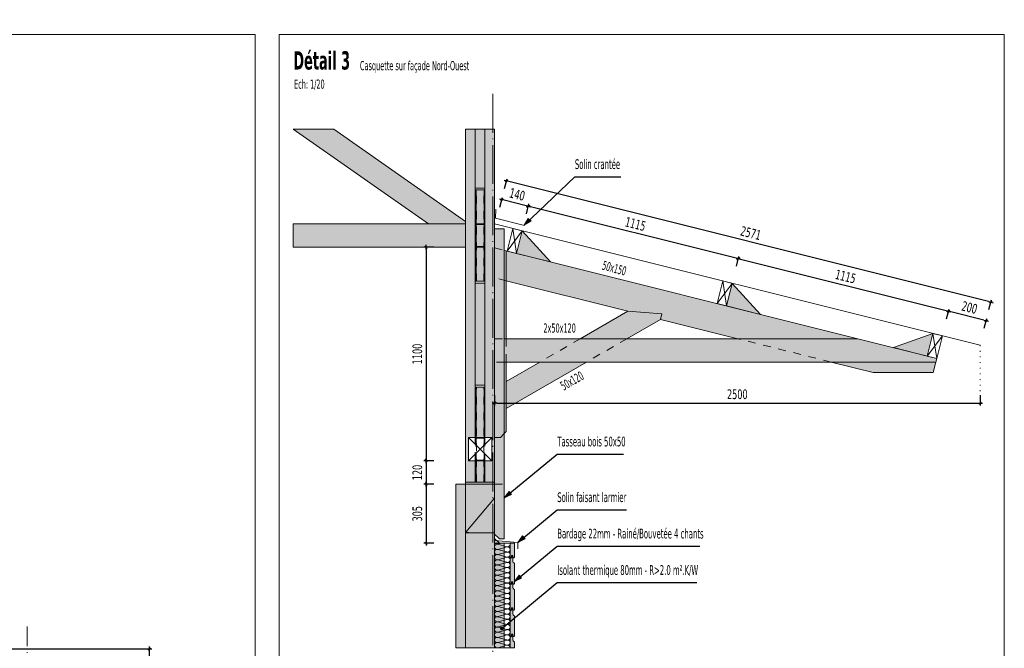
# Model space of a CAD drawing. Header units: millimetres. Extents: x 1567 to 2756, y -116 to 725.
# Tile 220 of 256: x 1962 to 2215, y 303 to 465. Entities that reach past the tile are written whole.
import ezdxf

# ---------------------------------------------------------------- set-up
doc = ezdxf.new("R2010")
doc.units = ezdxf.units.MM
for name, pattern in [('CADWORK_2', [1.45, 0.2, -1.25]), ('CADWORK_3', [4, 2, -2]), ('CADWORK_5', [13.2, 10, -1.5, 0.2, -1.5])]:
    doc.linetypes.add(name, pattern=pattern)
for name, color, linetype in [('Ech.1_10', 7, 'Continuous'), ('Ech.1_100', 7, 'Continuous'), ('Ech.1_20', 7, 'Continuous'), ('Ech.1_50', 7, 'Continuous')]:
    doc.layers.add(name, color=color, linetype=linetype)
doc.styles.add('tahoma-', font='txt', dxfattribs={"height": 1})
doc.styles.add('tahoma-b', font='txt', dxfattribs={"height": 1})
doc.styles.add('tahoma-bz-r', font='txt', dxfattribs={"width": 0.704918})
doc.styles.add('tahoma-z-r', font='txt', dxfattribs={"width": 0.704918})
doc.dimstyles.new('ISO-25', dxfattribs={"dimtxt": 2.5, "dimasz": 2.5, "dimexe": 1.25, "dimexo": 0.625, "dimtad": 1, "dimtxsty": 'Standard', "dimcen": 2.5, "dimadec": 0, "dimazin": 0, "dimtfac": 1, "dimtmove": 0, "dimatfit": 3, "dimfxl": 1, "dimarcsym": 0})

# ---------------------------------------------------------------- blocks, each defined once
blk = doc.blocks.new('cw-dimension-symbol2')
at = {"color": 0, "linetype": 'Continuous', "lineweight": -2}
for p, q in [((-1, 0), (1, 0)), ((-0.5, -0.5), (0.5, 0.5))]:
    blk.add_line(p, q, dxfattribs=at)
blk = doc.blocks.new('*D105')
at = {"layer": 'Defpoints', "color": 0}
for p in [(1995.08, 302.6), (1870.58, 300.6), (1995.08, 300.6)]:
    blk.add_point(p, dxfattribs=at)
at = {"layer": 'Ech.1_50', "color": 0, "linetype": 'Continuous', "lineweight": -2}
for p, q in [((1870.58, 300.6), (1870.58, 303.2)), ((1871.18, 302.6), (1994.48, 302.6)), ((1995.08, 300.6), (1995.08, 303.2))]:
    blk.add_line(p, q, dxfattribs=at)
at = {"layer": 'Ech.1_50', "color": 0, "lineweight": -2, "xscale": 0.6000000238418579, "yscale": 0.6000000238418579, "zscale": 0.6000000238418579, "rotation": 180}
blk.add_blockref('cw-dimension-symbol2', (1870.58, 302.6), dxfattribs=at)
at = {"layer": 'Ech.1_50', "color": 0, "lineweight": -2, "xscale": 0.6000000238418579, "yscale": 0.6000000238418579, "zscale": 0.6000000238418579}
blk.add_blockref('cw-dimension-symbol2', (1995.08, 302.6), dxfattribs=at)
at = {"layer": 'Ech.1_50', "color": 7, "linetype": 'Continuous', "lineweight": 5, "insert": (1932.83, 304.85), "char_height": 2.5, "attachment_point": 5, "style": 'tahoma-z-r'}
blk.add_mtext('6225', dxfattribs=at)
blk = doc.blocks.new('*D256')
at = {"layer": 'Defpoints', "color": 0}
for p in [(2068.33, 351.05), (2066.33, 345.01), (2068.33, 345.01)]:
    blk.add_point(p, dxfattribs=at)
at = {"layer": 'Ech.1_20', "color": 0, "linetype": 'Continuous', "lineweight": -2}
for p, q in [((2068.33, 351.05), (2065.73, 351.05)), ((2066.33, 350.45), (2066.33, 345.61)), ((2068.33, 345.01), (2065.73, 345.01))]:
    blk.add_line(p, q, dxfattribs=at)
at = {"layer": 'Ech.1_20', "color": 0, "lineweight": -2, "xscale": 0.6000000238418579, "yscale": 0.6000000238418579, "zscale": 0.6000000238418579}
for p, rotation in [((2066.33, 351.05), 90), ((2066.33, 345.01), 270)]:
    blk.add_blockref('cw-dimension-symbol2', p, dxfattribs=dict(at, rotation=rotation))
at = {"layer": 'Ech.1_20', "color": 7, "linetype": 'Continuous', "lineweight": 5, "insert": (2064.08, 348.03), "char_height": 2.5, "attachment_point": 5, "rotation": 90, "style": 'tahoma-z-r'}
blk.add_mtext('120', dxfattribs=at)
blk = doc.blocks.new('*D257')
at = {"layer": 'Defpoints', "color": 0}
for p in [(2068.33, 406.05), (2066.33, 351.05), (2068.33, 351.05)]:
    blk.add_point(p, dxfattribs=at)
at = {"layer": 'Ech.1_20', "color": 0, "linetype": 'Continuous', "lineweight": -2}
for p, q in [((2068.33, 406.05), (2065.73, 406.05)), ((2066.33, 405.45), (2066.33, 351.65)), ((2068.33, 351.05), (2065.73, 351.05))]:
    blk.add_line(p, q, dxfattribs=at)
at = {"layer": 'Ech.1_20', "color": 0, "lineweight": -2, "xscale": 0.6000000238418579, "yscale": 0.6000000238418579, "zscale": 0.6000000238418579}
for p, rotation in [((2066.33, 406.05), 90), ((2066.33, 351.05), 270)]:
    blk.add_blockref('cw-dimension-symbol2', p, dxfattribs=dict(at, rotation=rotation))
at = {"layer": 'Ech.1_20', "color": 7, "linetype": 'Continuous', "lineweight": 5, "insert": (2064.08, 378.55), "char_height": 2.5, "attachment_point": 5, "rotation": 90, "style": 'tahoma-z-r'}
blk.add_mtext('1100', dxfattribs=at)
blk = doc.blocks.new('*D258')
at = {"layer": 'Defpoints', "color": 0}
for p in [(2068.33, 345.01), (2066.33, 329.8), (2068.33, 329.8)]:
    blk.add_point(p, dxfattribs=at)
at = {"layer": 'Ech.1_20', "color": 0, "linetype": 'Continuous', "lineweight": -2}
for p, q in [((2068.33, 345.01), (2065.73, 345.01)), ((2066.33, 344.41), (2066.33, 330.4)), ((2068.33, 329.8), (2065.73, 329.8))]:
    blk.add_line(p, q, dxfattribs=at)
at = {"layer": 'Ech.1_20', "color": 0, "lineweight": -2, "xscale": 0.6000000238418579, "yscale": 0.6000000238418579, "zscale": 0.6000000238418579}
for p, rotation in [((2066.33, 345.01), 90), ((2066.33, 329.8), 270)]:
    blk.add_blockref('cw-dimension-symbol2', p, dxfattribs=dict(at, rotation=rotation))
at = {"layer": 'Ech.1_20', "color": 7, "linetype": 'Continuous', "lineweight": 5, "insert": (2064.08, 337.41), "char_height": 2.5, "attachment_point": 5, "rotation": 90, "style": 'tahoma-z-r'}
blk.add_mtext('305', dxfattribs=at)
blk = doc.blocks.new('*D259')
at = {"layer": 'Defpoints', "color": 0}
for p in [(2200.85, 389.55), (2200.37, 387.61), (2210.07, 385.19)]:
    blk.add_point(p, dxfattribs=at)
at = {"layer": 'Ech.1_20', "color": 0, "linetype": 'Continuous', "lineweight": -2}
for p, q in [((2200.37, 387.61), (2201, 390.13)), ((2209.97, 387.27), (2201.43, 389.41)), ((2210.07, 385.19), (2210.7, 387.71))]:
    blk.add_line(p, q, dxfattribs=at)
at = {"layer": 'Ech.1_20', "color": 0, "lineweight": -2, "xscale": 0.6000000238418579, "yscale": 0.6000000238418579, "zscale": 0.6000000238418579}
for p, rotation in [((2200.85, 389.55), 165.9637561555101), ((2210.55, 387.13), 345.9637561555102)]:
    blk.add_blockref('cw-dimension-symbol2', p, dxfattribs=dict(at, rotation=rotation))
at = {"layer": 'Ech.1_20', "color": 7, "linetype": 'Continuous', "lineweight": 5, "insert": (2206.25, 390.52), "char_height": 2.5, "attachment_point": 5, "rotation": 345.9638, "style": 'tahoma-z-r'}
blk.add_mtext('200', dxfattribs=at)
blk = doc.blocks.new('*D260')
at = {"layer": 'Defpoints', "color": 0}
for p in [(2146.26, 401.14), (2146.75, 403.08), (2200.37, 387.61)]:
    blk.add_point(p, dxfattribs=at)
at = {"layer": 'Ech.1_20', "color": 0, "linetype": 'Continuous', "lineweight": -2}
for p, q in [((2146.26, 401.14), (2146.89, 403.66)), ((2200.27, 389.7), (2147.33, 402.93)), ((2200.37, 387.61), (2201, 390.13))]:
    blk.add_line(p, q, dxfattribs=at)
at = {"layer": 'Ech.1_20', "color": 0, "lineweight": -2, "xscale": 0.6000000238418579, "yscale": 0.6000000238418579, "zscale": 0.6000000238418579}
for p, rotation in [((2146.75, 403.08), 165.9637561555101), ((2200.85, 389.55), 345.9637561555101)]:
    blk.add_blockref('cw-dimension-symbol2', p, dxfattribs=dict(at, rotation=rotation))
at = {"layer": 'Ech.1_20', "color": 7, "linetype": 'Continuous', "lineweight": 5, "insert": (2174.35, 398.5), "char_height": 2.5, "attachment_point": 5, "rotation": 345.9638, "style": 'tahoma-z-r'}
blk.add_mtext('1115', dxfattribs=at)
blk = doc.blocks.new('*D261')
at = {"layer": 'Defpoints', "color": 0}
for p in [(2092.64, 416.6), (2092.16, 414.66), (2146.26, 401.14)]:
    blk.add_point(p, dxfattribs=at)
at = {"layer": 'Ech.1_20', "color": 0, "linetype": 'Continuous', "lineweight": -2}
for p, q in [((2092.16, 414.66), (2092.79, 417.19)), ((2146.17, 403.22), (2093.23, 416.46)), ((2146.26, 401.14), (2146.89, 403.66))]:
    blk.add_line(p, q, dxfattribs=at)
at = {"layer": 'Ech.1_20', "color": 0, "lineweight": -2, "xscale": 0.6000000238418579, "yscale": 0.6000000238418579, "zscale": 0.6000000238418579}
for p, rotation in [((2092.64, 416.6), 165.9637561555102), ((2146.75, 403.08), 345.9637561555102)]:
    blk.add_blockref('cw-dimension-symbol2', p, dxfattribs=dict(at, rotation=rotation))
at = {"layer": 'Ech.1_20', "color": 7, "linetype": 'Continuous', "lineweight": 5, "insert": (2120.24, 412.02), "char_height": 2.5, "attachment_point": 5, "rotation": 345.9638, "style": 'tahoma-z-r'}
blk.add_mtext('1115', dxfattribs=at)
blk = doc.blocks.new('*D262')
at = {"layer": 'Defpoints', "color": 0}
for p in [(2085.36, 416.36), (2085.85, 418.3), (2092.16, 414.66)]:
    blk.add_point(p, dxfattribs=at)
at = {"layer": 'Ech.1_20', "color": 0, "linetype": 'Continuous', "lineweight": -2}
for p, q in [((2085.36, 416.36), (2085.99, 418.89)), ((2092.06, 416.75), (2086.43, 418.16)), ((2092.16, 414.66), (2092.79, 417.19))]:
    blk.add_line(p, q, dxfattribs=at)
at = {"layer": 'Ech.1_20', "color": 0, "lineweight": -2, "xscale": 0.6000000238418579, "yscale": 0.6000000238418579, "zscale": 0.6000000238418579}
for p, rotation in [((2085.85, 418.3), 165.9637591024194), ((2092.64, 416.6), 345.9637591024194)]:
    blk.add_blockref('cw-dimension-symbol2', p, dxfattribs=dict(at, rotation=rotation))
at = {"layer": 'Ech.1_20', "color": 7, "linetype": 'Continuous', "lineweight": 5, "insert": (2089.79, 419.64), "char_height": 2.5, "attachment_point": 5, "rotation": 345.9638, "style": 'tahoma-z-r'}
blk.add_mtext('140', dxfattribs=at)
blk = doc.blocks.new('*D263')
at = {"layer": 'Defpoints', "color": 0}
for p in [(2086.56, 421.15), (2087.04, 423.09), (2211.26, 389.97)]:
    blk.add_point(p, dxfattribs=at)
at = {"layer": 'Ech.1_20', "color": 0, "linetype": 'Continuous', "lineweight": -2}
for p, q in [((2086.56, 421.15), (2087.19, 423.67)), ((2211.17, 392.06), (2087.63, 422.94)), ((2211.26, 389.97), (2211.9, 392.49))]:
    blk.add_line(p, q, dxfattribs=at)
at = {"layer": 'Ech.1_20', "color": 0, "lineweight": -2, "xscale": 0.6000000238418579, "yscale": 0.6000000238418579, "zscale": 0.6000000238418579}
for p, rotation in [((2087.04, 423.09), 165.9637563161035), ((2211.75, 391.91), 345.9637563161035)]:
    blk.add_blockref('cw-dimension-symbol2', p, dxfattribs=dict(at, rotation=rotation))
at = {"layer": 'Ech.1_20', "color": 7, "linetype": 'Continuous', "lineweight": 5, "insert": (2149.94, 409.68), "char_height": 2.5, "attachment_point": 5, "rotation": 345.9638, "style": 'tahoma-z-r'}
blk.add_mtext('2571', dxfattribs=at)
blk = doc.blocks.new('*D264')
at = {"layer": 'Defpoints', "color": 0}
for p in [(2083.97, 367.91), (2208.97, 367.91), (2208.97, 365.91)]:
    blk.add_point(p, dxfattribs=at)
at = {"layer": 'Ech.1_20', "color": 0, "linetype": 'Continuous', "lineweight": -2}
for p, q in [((2083.97, 367.91), (2083.97, 365.31)), ((2208.97, 367.91), (2208.97, 365.31)), ((2084.57, 365.91), (2208.37, 365.91))]:
    blk.add_line(p, q, dxfattribs=at)
at = {"layer": 'Ech.1_20', "color": 0, "lineweight": -2, "xscale": 0.6000000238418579, "yscale": 0.6000000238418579, "zscale": 0.6000000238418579, "rotation": 180}
blk.add_blockref('cw-dimension-symbol2', (2083.97, 365.91), dxfattribs=at)
at = {"layer": 'Ech.1_20', "color": 0, "lineweight": -2, "xscale": 0.6000000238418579, "yscale": 0.6000000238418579, "zscale": 0.6000000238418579}
blk.add_blockref('cw-dimension-symbol2', (2208.97, 365.91), dxfattribs=at)
at = {"layer": 'Ech.1_20', "color": 7, "linetype": 'Continuous', "lineweight": 5, "insert": (2146.47, 368.16), "char_height": 2.5, "attachment_point": 5, "style": 'tahoma-bz-r'}
blk.add_mtext('2500', dxfattribs=at)
blk = doc.blocks.new('cw-line-extremity2')
at = {"linetype": 'Continuous', "lineweight": 0}
blk.add_hatch(color=0, dxfattribs=at).paths.add_polyline_path([(0, 0), (2, 0.5), (2, -0.5)])
at = {"color": 0, "linetype": 'Continuous', "lineweight": -2}
for p, q in [((0, 0), (2, 0.5)), ((2, -0.5), (0, 0)), ((2, 0.5), (2, -0.5))]:
    blk.add_line(p, q, dxfattribs=at)
blk = doc.blocks.new('cw-line-extremity4')
at = {"linetype": 'Continuous', "lineweight": 5}
h = blk.add_hatch(color=0, dxfattribs=at)
edge = h.paths.add_edge_path()
edge.add_arc((0, 0), 0.5, 0, 360)

msp = doc.modelspace()

# ---------------------------------------------------------------- hatches: boundary and pattern name
at = {"layer": 'Ech.1_20', "linetype": 'Continuous', "lineweight": 5, "true_color": 0xe0d9d1, "transparency": 33554687}
for points in [[(2076.472, 412.711), (2042.562, 436.455), (2032.101, 436.455), (2066.957, 412.049), (2076.472, 412.049), (2076.472, 412.711)], [(2106.025, 382.477), (2118.025, 382.477), (2126.658, 387.461), (2127.022, 388.917), (2118.284, 389.555), (2106.025, 382.477)], [(2086.472, 376.477), (2197.584, 376.477), (2197.815, 377.403), (2177.521, 382.477), (2086.472, 382.477), (2086.472, 376.477)], [(2107.632, 376.477), (2095.632, 376.477), (2086.972, 371.477), (2086.972, 364.549), (2107.632, 376.477)]]:
    msp.add_hatch(color=254, dxfattribs=at).paths.add_polyline_path(points)
at = {"layer": 'Ech.1_20', "linetype": 'Continuous', "lineweight": 5, "true_color": 0xe0c8b3, "transparency": 33554687}
for points in [[(2078.972, 351.049), (2077.222, 351.049), (2077.222, 357.049), (2078.972, 357.049), (2078.972, 436.455), (2076.472, 436.455), (2076.472, 345.514), (2078.972, 345.514), (2078.972, 351.049)], [(2083.222, 351.049), (2081.472, 351.049), (2081.472, 345.514), (2083.972, 345.514), (2083.972, 436.455), (2081.472, 436.455), (2081.472, 357.049), (2083.222, 357.049), (2083.222, 351.049)]]:
    msp.add_hatch(color=9, dxfattribs=at).paths.add_polyline_path(points)
at = {"layer": 'Ech.1_20', "linetype": 'Continuous', "lineweight": 5, "true_color": 0xf7d1b3, "transparency": 33554687}
for points in [[(2081.472, 436.455), (2078.972, 436.455), (2078.972, 421.299), (2081.472, 421.299), (2081.472, 436.455)], [(2089.607, 404.455), (2098.338, 402.272), (2091.062, 410.276), (2089.607, 404.455)], [(2078.972, 370.514), (2081.472, 370.514), (2081.472, 396.799), (2078.972, 396.799), (2078.972, 370.514)], [(2143.711, 390.929), (2152.442, 388.746), (2145.166, 396.75), (2143.711, 390.929)], [(2186.66, 380.199), (2195.392, 378.016), (2196.847, 383.837), (2186.66, 380.199)]]:
    msp.add_hatch(color=254, dxfattribs=at).paths.add_polyline_path(points)
at = {"layer": 'Ech.1_20', "linetype": 'Continuous', "lineweight": 5, "true_color": 0xb3d6f7, "transparency": 33554687}
for points in [[(2079.197, 420.799), (2078.972, 420.799), (2078.972, 411.824, -0.4142136), (2079.197, 412.049), (2079.197, 420.799)], [(2079.197, 412.049), (2081.247, 412.049), (2081.247, 420.799), (2079.197, 420.799), (2079.197, 412.049)], [(2081.472, 420.799), (2081.247, 420.799), (2081.247, 412.049, -0.4142136), (2081.472, 411.824), (2081.472, 420.799)], [(2079.122, 411.749), (2079.122, 406.349, 0.2679492), (2079.197, 406.219), (2079.197, 411.878, 0.2679492), (2079.122, 411.749)], [(2079.272, 406.199), (2081.172, 406.199, 0.1316525), (2081.247, 406.219), (2081.247, 411.878, 0.1316525), (2081.172, 411.899), (2079.272, 411.899, 0.1316525), (2079.197, 411.878), (2079.197, 406.219, 0.1316525), (2079.272, 406.199)], [(2081.322, 406.349), (2081.322, 411.749, 0.2679492), (2081.247, 411.878), (2081.247, 406.219, 0.2679492), (2081.322, 406.349)], [(2078.972, 397.299), (2079.197, 397.299), (2079.197, 406.049, -0.4142136), (2078.972, 406.274), (2078.972, 397.299)], [(2079.197, 397.299), (2081.247, 397.299), (2081.247, 406.049), (2079.197, 406.049), (2079.197, 397.299)], [(2081.247, 397.299), (2081.472, 397.299), (2081.472, 406.274, -0.4142136), (2081.247, 406.049), (2081.247, 397.299)], [(2079.197, 370.014), (2078.972, 370.014), (2078.972, 357.049), (2079.197, 357.049), (2079.197, 370.014)], [(2079.197, 357.049), (2081.247, 357.049), (2081.247, 370.014), (2079.197, 370.014), (2079.197, 357.049)], [(2081.247, 357.049), (2081.472, 357.049), (2081.472, 370.014), (2081.247, 370.014), (2081.247, 357.049)], [(2079.197, 351.049), (2078.972, 351.049), (2078.972, 345.514), (2079.197, 345.514), (2079.197, 351.049)], [(2079.197, 345.514), (2081.247, 345.514), (2081.247, 351.049), (2079.197, 351.049), (2079.197, 345.514)], [(2081.247, 345.514), (2081.472, 345.514), (2081.472, 351.049), (2081.247, 351.049), (2081.247, 345.514)], [(2076.472, 345.014), (2083.972, 345.014), (2083.972, 345.514), (2076.472, 345.514), (2076.472, 345.014)]]:
    msp.add_hatch(color=254, dxfattribs=at).paths.add_polyline_path(points)
at = {"layer": 'Ech.1_20', "linetype": 'Continuous', "lineweight": 5, "true_color": 0xe3bbbb, "transparency": 33554687}
for points in [[(2076.472, 406.049), (2076.472, 412.049), (2032.101, 412.049), (2032.101, 406.049), (2076.472, 406.049)], [(2086.472, 382.477), (2086.972, 382.477), (2086.972, 405.114), (2086.472, 405.239), (2086.472, 382.477)], [(2086.972, 376.477), (2086.472, 376.477), (2086.472, 358.049), (2086.972, 358.549), (2086.972, 376.477)]]:
    msp.add_hatch(color=9, dxfattribs=at).paths.add_polyline_path(points)
at = {"layer": 'Ech.1_20', "linetype": 'Continuous', "lineweight": 5, "true_color": 0xb3d6f7, "transparency": 33554687}
h = msp.add_hatch(color=254, dxfattribs=at)
h.paths.add_polyline_path([(2080.29, 406.049), (2081.247, 406.049, 0.4142136), (2081.472, 406.274), (2081.472, 411.824, 0.4142136), (2081.247, 412.049), (2079.197, 412.049, 0.4142136), (2078.972, 411.824), (2078.972, 406.274, 0.4142136), (2079.197, 406.049), (2080.29, 406.049)])
h.paths.add_polyline_path([(2080.29, 406.199), (2079.272, 406.199, -0.4142136), (2079.122, 406.349), (2079.122, 411.749, -0.4142136), (2079.272, 411.899), (2081.172, 411.899, -0.4142136), (2081.322, 411.749), (2081.322, 406.349, -0.4142136), (2081.172, 406.199), (2080.29, 406.199)])
at = {"layer": 'Ech.1_20', "linetype": 'Continuous', "lineweight": 5, "true_color": 0xeaddd7, "transparency": 33554687}
msp.add_hatch(color=254, dxfattribs=at).paths.add_polyline_path([(2086.472, 410.799), (2083.972, 410.799), (2083.972, 332.155), (2085.222, 330.905), (2086.472, 330.905), (2086.472, 410.799)])
at = {"layer": 'Ech.1_20', "linetype": 'Continuous', "lineweight": 5, "true_color": 0xd4c4b3, "transparency": 33554687}
for points in [[(2146.597, 382.477), (2177.521, 382.477), (2086.972, 405.114), (2086.972, 397.383), (2118.284, 389.555), (2127.022, 388.917), (2126.658, 387.461), (2146.597, 382.477)], [(2181.444, 373.765), (2196.906, 373.765), (2197.584, 376.477), (2170.597, 376.477), (2181.444, 373.765)]]:
    msp.add_hatch(color=9, dxfattribs=at).paths.add_polyline_path(points)
at = {"layer": 'Ech.1_20', "linetype": 'Continuous', "lineweight": 5, "true_color": 0xdcdcdc, "transparency": 33554687}
for points in [[(2076.472, 345.014), (2073.972, 345.014), (2073.972, 302.879), (2076.472, 302.879), (2076.472, 345.014)], [(2076.472, 332.514), (2083.972, 332.514), (2083.972, 345.014), (2076.472, 345.014), (2076.472, 332.514)], [(2083.972, 331.049), (2083.972, 302.879), (2086.472, 302.879), (2086.472, 329.799), (2085.222, 329.799), (2083.972, 331.049)]]:
    msp.add_hatch(color=254, dxfattribs=at).paths.add_polyline_path(points)
at = {"layer": 'Ech.1_20', "linetype": 'Continuous', "lineweight": 5, "transparency": 33554687}
h = msp.add_hatch(dxfattribs=at)
h.set_pattern_fill('AR-CONC', color=9, style=0)
h.set_pattern_definition([(50, (2076.47, 332.51), (182.18, -15.94), [19.05, -209.55]), (355, (2076.47, 332.51), (-35.24, 191.06), [15.24, -167.64]), (100.45, (2091.65, 331.19), (146.94, 175.12), [16.19, -178.09]), (46.18, (2076.47, 383.31), (271.08, -42.04), [28.57, -314.32]), (96.64, (2099.06, 379.8), (237.4, 247.43), [24.29, -267.14]), (351.18, (2076.47, 383.3), (237.4, 247.43), [22.86, -251.46]), (21, (2101.87, 370.61), (151.61, -102.27), [19.05, -209.55]), (326, (2101.87, 370.61), (61.8, 184.19), [15.24, -167.64]), (71.45, (2114.5, 362.1), (213.42, 81.92), [16.19, -178.09]), (37.5, (2076.47, 332.514), (3.09, 84.555), [0, -165.608, 0, -170.18, 0, -168.275]), (7.5, (2076.47, 332.51), (66.82, 100.18), [0, -97.028, 0, -161.798, 0, -64.135]), (327.5, (2019.83, 332.514), (135.59, -5.73), [0, -63.5, 0, -198.12, 0, -262.89]), (317.5, (1994.43, 332.51), (148.13, 25.43), [0, -82.55, 0, -131.572, 0, -186.69])])
h.paths.add_polyline_path([(2076.472, 332.514), (2083.972, 332.514), (2083.972, 345.014), (2076.472, 345.014), (2076.472, 332.514)])
at = {"layer": 'Ech.1_20', "linetype": 'Continuous', "lineweight": 5, "true_color": 0xf3f3f3, "transparency": 33554687}
msp.add_hatch(color=7, dxfattribs=at).paths.add_polyline_path([(2083.972, 332.514), (2076.472, 332.514), (2076.472, 302.879), (2083.972, 302.879), (2083.972, 332.514)])
at = {"layer": 'Ech.1_20', "linetype": 'Continuous', "lineweight": 5, "transparency": 33554687}
h = msp.add_hatch(dxfattribs=at)
h.set_pattern_fill('AR-CONC', color=9, style=0)
h.set_pattern_definition([(50, (2083.97, 332.51), (182.18, -15.94), [19.05, -209.55]), (355, (2083.97, 332.51), (-35.24, 191.06), [15.24, -167.64]), (100.45, (2099.15, 331.19), (146.94, 175.12), [16.19, -178.09]), (46.18, (2083.97, 383.31), (271.08, -42.04), [28.57, -314.32]), (96.64, (2106.56, 379.8), (237.4, 247.43), [24.29, -267.14]), (351.18, (2083.97, 383.3), (237.4, 247.43), [22.86, -251.46]), (21, (2109.37, 370.61), (151.61, -102.27), [19.05, -209.55]), (326, (2109.37, 370.61), (61.8, 184.19), [15.24, -167.64]), (71.45, (2122, 362.1), (213.42, 81.92), [16.19, -178.09]), (37.5, (2083.97, 332.514), (3.09, 84.555), [0, -165.608, 0, -170.18, 0, -168.275]), (7.5, (2083.97, 332.51), (66.82, 100.18), [0, -97.028, 0, -161.798, 0, -64.135]), (327.5, (2027.33, 332.514), (135.59, -5.73), [0, -63.5, 0, -198.12, 0, -262.89]), (317.5, (2001.93, 332.51), (148.13, 25.43), [0, -82.55, 0, -131.572, 0, -186.69])])
h.paths.add_polyline_path([(2083.972, 332.514), (2076.472, 332.514), (2076.472, 302.879), (2083.972, 302.879), (2083.972, 332.514)])
h = msp.add_hatch(dxfattribs=at)
h.set_pattern_fill('CDWK_201', color=36, scale=0.4, angle=90, style=0, pattern_type=2)
h.set_pattern_definition([(90, (2087.972, 302.79), (-4, -3e-08), [0.17856, -0.48811]), (180, (2087.4136, 302.2126), (1e-08, -1.333333), [0.10819, -3.89181]), (180, (2084.6388, 302.8793), (1e-08, -1.33333), [0.10819, -3.89181]), (194.9325, (2087.1624, 303.53006), (-3.9999809, -1.3334064), [2.46386, -18.23504]), (165.0675, (2087.1624, 303.56184), (3.999981, -1.3334063), [2.46386, -18.23504]), (105.2551, (2087.9721, 302.96856), (-3e-08, -1.333333), [0.18122, -15.02112]), (254.7449, (2087.9721, 302.79), (2e-07, -1.333333), [0.18122, -15.02112]), (105.2551, (2084.01977, 303.28184), (-3e-08, -1.333333), [0.18122, -15.02112]), (74.7449, (2083.9721, 303.63523), (-5e-08, 1.333333), [0.18122, -15.02112]), (120.9638, (2087.9244, 303.1434), (2e-08, -1.333333), [0.1741, -7.6005]), (239.0362, (2087.9244, 302.6142), (-9e-08, -1.333333), [0.1741, -7.6005]), (120.9638, (2084.10934, 303.13256), (2e-08, -1.333333), [0.1741, -7.6005]), (59.0362, (2084.0198, 303.81006), (-8e-10, 1.333333), [0.1741, -7.6005]), (135, (2087.8348, 303.2927), (1e-08, -1.333334), [0.14805, -5.5088]), (225, (2087.8348, 302.4659), (1e-08, -1.333334), [0.14805, -5.5088]), (135, (2084.214, 303.0279), (1e-08, -1.333334), [0.14805, -5.5088]), (45, (2084.1093, 303.9593), (-1e-08, 1.333334), [0.14805, -5.5088]), (146.31, (2087.7301, 303.3974), (2e-07, -1.333333), [0.1553, -4.65211]), (213.69, (2087.7301, 302.3612), (-2e-07, -1.333333), [0.15529, -4.65211]), (146.31, (2084.3432, 302.9417), (2e-07, -1.333333), [0.15529, -4.65211]), (33.69, (2084.214, 304.064), (1e-07, 1.333333), [0.1553, -4.65211]), (161.565, (2087.6009, 303.4835), (8e-08, -1.333334), [0.19746, -4.0189]), (198.435, (2087.6009, 302.275), (-6e-08, -1.333334), [0.19746, -4.0189]), (161.565, (2084.5306, 302.8793), (8e-08, -1.333334), [0.19746, -4.0189]), (18.435, (2084.3432, 304.1502), (6e-08, 1.333334), [0.19746, -4.0189]), (173.6598, (2087.3054, 302.2126), (8.0000005, -1.333334), [0.14389, -11.92996]), (186.3402, (2087.3054, 303.54595), (-8.0000005, -1.333334), [0.14389, -11.92996]), (353.6598, (2084.63875, 302.8793), (-8.000001, 1.3333315), [0.14389, -11.92996]), (6.3402, (2084.63875, 302.8793), (8.0000005, 1.333334), [0.14389, -11.92996])])
h.paths.add_polyline_path([(2087.972, 302.879), (2087.972, 329.799), (2083.972, 329.799), (2083.972, 302.879), (2087.972, 302.879)])
at = {"layer": 'Ech.1_20', "linetype": 'Continuous', "lineweight": 5, "true_color": 0xeae1d7, "transparency": 33554687}
for points in [[(2088.122, 326.049), (2088.347, 326.049), (2088.347, 326.649), (2088.697, 326.649), (2088.697, 326.049), (2088.922, 326.049), (2089.072, 326.199), (2089.072, 329.799), (2087.972, 329.799), (2087.972, 326.199), (2088.122, 326.049)], [(2088.672, 326.599), (2088.372, 326.599), (2088.372, 326.049), (2088.122, 326.049), (2087.972, 325.899), (2087.972, 319.449), (2088.122, 319.299), (2088.347, 319.299), (2088.347, 319.899), (2088.697, 319.899), (2088.697, 319.299), (2088.922, 319.299), (2089.072, 319.449), (2089.072, 324.599, -0.2781793), (2088.672, 325.262), (2088.672, 326.599)], [(2088.672, 319.849), (2088.372, 319.849), (2088.372, 319.299), (2088.122, 319.299), (2087.972, 319.149), (2087.972, 312.699), (2088.122, 312.549), (2088.347, 312.549), (2088.347, 313.149), (2088.697, 313.149), (2088.697, 312.549), (2088.922, 312.549), (2089.072, 312.699), (2089.072, 317.849, -0.2781793), (2088.672, 318.512), (2088.672, 319.849)], [(2088.672, 313.099), (2088.372, 313.099), (2088.372, 312.549), (2088.122, 312.549), (2087.972, 312.399), (2087.972, 305.949), (2088.122, 305.799), (2088.347, 305.799), (2088.347, 306.399), (2088.697, 306.399), (2088.697, 305.799), (2088.922, 305.799), (2089.072, 305.949), (2089.072, 311.099, -0.2781793), (2088.672, 311.762), (2088.672, 313.099)], [(2088.372, 305.799), (2088.122, 305.799), (2087.972, 305.649), (2087.972, 302.879), (2089.072, 302.879), (2089.072, 304.349, -0.2781793), (2088.672, 305.012), (2088.672, 306.349), (2088.372, 306.349), (2088.372, 305.799)]]:
    msp.add_hatch(color=254, dxfattribs=at).paths.add_polyline_path(points)

# ---------------------------------------------------------------- linework, layer by layer
at = {"layer": 'Ech.1_100', "color": 7, "linetype": 'Continuous', "lineweight": 5}
for points in [[(1835.058, -108.036), (1571.328, -108.036), (1571.328, 719.38), (1835.058, 719.38), (1835.058, 460.881), (2022.291, 460.881), (2022.291, -108.036), (1835.058, -108.036)], [(2215.221, 460.881), (2028.455, 460.881), (2028.455, 276.701), (2215.221, 276.701), (2215.221, 460.881)]]:
    msp.add_lwpolyline(points, close=True, dxfattribs=at)
at = {"layer": 'Ech.1_20', "color": 1, "linetype": 'Continuous', "lineweight": 5}
for q in [(2084.285, 415.862), (2091.683, 411.688)]:
    msp.add_line((2084.24, 413.549), q, dxfattribs=at)
at = {"layer": 'Ech.1_20', "color": 5, "linetype": 'Continuous', "lineweight": 5}
msp.add_line((2083.972, 412.049), (2208.972, 380.799), dxfattribs=at)
at = {"layer": 'Ech.1_20', "color": 36, "linetype": 'Continuous', "lineweight": 5, "transparency": 33554687}
for p, q in [((2088.637, 410.882), (2089.607, 404.455)), ((2087.183, 405.068), (2091.062, 410.276)), ((2141.287, 391.542), (2145.166, 396.75)), ((2142.741, 397.356), (2143.711, 390.929)), ((2195.392, 378.016), (2199.271, 383.224)), ((2196.845, 383.83), (2197.815, 377.403))]:
    msp.add_line(p, q, dxfattribs=at)
at = {"layer": 'Ech.1_20', "color": 28, "linetype": 'Continuous', "lineweight": 5, "transparency": 33554687}
for p, q in [((2083.222, 351.049), (2077.222, 357.049)), ((2083.222, 357.049), (2077.222, 351.049))]:
    msp.add_line(p, q, dxfattribs=at)
at = {"layer": 'Ech.1_20', "color": 7, "linetype": 'CADWORK_5', "lineweight": 5}
msp.add_lwpolyline([(2083.554, 290.355), (2083.554, 446.998)], dxfattribs=at)
at = {"layer": 'Ech.1_20', "color": 7, "linetype": 'Continuous', "lineweight": 5}
for points in [[(2076.472, 412.711), (2042.562, 436.455), (2032.101, 436.455), (2066.957, 412.049), (2076.472, 412.049), (2076.472, 412.711)], [(2078.972, 351.049), (2077.222, 351.049), (2077.222, 357.049), (2078.972, 357.049), (2078.972, 436.455), (2076.472, 436.455), (2076.472, 345.514), (2078.972, 345.514), (2078.972, 351.049)], [(2081.472, 436.455), (2078.972, 436.455), (2078.972, 421.299), (2081.472, 421.299), (2081.472, 436.455)], [(2083.222, 351.049), (2081.472, 351.049), (2081.472, 345.514), (2083.972, 345.514), (2083.972, 436.455), (2081.472, 436.455), (2081.472, 357.049), (2083.222, 357.049), (2083.222, 351.049)], [(2079.197, 412.049), (2081.247, 412.049), (2081.247, 420.799), (2079.197, 420.799), (2079.197, 412.049)], [(2076.472, 406.049), (2076.472, 412.049), (2032.101, 412.049), (2032.101, 406.049), (2076.472, 406.049)], [(2086.472, 410.799), (2083.972, 410.799), (2083.972, 332.155), (2085.222, 330.905), (2086.472, 330.905), (2086.472, 410.799)], [(2091.062, 410.276), (2088.637, 410.882), (2087.183, 405.068), (2089.607, 404.455), (2091.062, 410.276)], [(2089.607, 404.455), (2098.338, 402.272), (2091.062, 410.276), (2089.607, 404.455)], [(2079.197, 397.299), (2081.247, 397.299), (2081.247, 406.049), (2079.197, 406.049), (2079.197, 397.299)], [(2086.472, 382.477), (2086.972, 382.477), (2086.972, 405.114), (2086.472, 405.239), (2086.472, 382.477)], [(2146.597, 382.477), (2177.521, 382.477), (2086.972, 405.114), (2086.972, 397.383), (2118.284, 389.555), (2127.022, 388.917), (2126.658, 387.461), (2146.597, 382.477)], [(2078.972, 370.514), (2081.472, 370.514), (2081.472, 396.799), (2078.972, 396.799), (2078.972, 370.514)], [(2145.166, 396.75), (2142.741, 397.356), (2141.287, 391.542), (2143.711, 390.929), (2145.166, 396.75)], [(2143.711, 390.929), (2152.442, 388.746), (2145.166, 396.75), (2143.711, 390.929)], [(2106.025, 382.477), (2118.025, 382.477), (2126.658, 387.461), (2127.022, 388.917), (2118.284, 389.555), (2106.025, 382.477)], [(2186.66, 380.199), (2195.392, 378.016), (2196.847, 383.837), (2186.66, 380.199)], [(2199.271, 383.224), (2196.845, 383.83), (2195.392, 378.016), (2197.815, 377.403), (2199.271, 383.224)], [(2086.472, 376.477), (2197.584, 376.477), (2197.815, 377.403), (2177.521, 382.477), (2086.472, 382.477), (2086.472, 376.477)], [(2086.972, 376.477), (2086.472, 376.477), (2086.472, 358.049), (2086.972, 358.549), (2086.972, 376.477)], [(2107.632, 376.477), (2095.632, 376.477), (2086.972, 371.477), (2086.972, 364.549), (2107.632, 376.477)], [(2181.444, 373.765), (2196.906, 373.765), (2197.584, 376.477), (2170.597, 376.477), (2181.444, 373.765)], [(2079.197, 370.014), (2078.972, 370.014), (2078.972, 357.049), (2079.197, 357.049), (2079.197, 370.014)], [(2079.197, 357.049), (2081.247, 357.049), (2081.247, 370.014), (2079.197, 370.014), (2079.197, 357.049)], [(2081.247, 357.049), (2081.472, 357.049), (2081.472, 370.014), (2081.247, 370.014), (2081.247, 357.049)], [(2077.222, 351.049), (2083.222, 351.049), (2083.222, 357.049), (2077.222, 357.049), (2077.222, 351.049)], [(2079.197, 351.049), (2078.972, 351.049), (2078.972, 345.514), (2079.197, 345.514), (2079.197, 351.049)], [(2079.197, 345.514), (2081.247, 345.514), (2081.247, 351.049), (2079.197, 351.049), (2079.197, 345.514)], [(2081.247, 345.514), (2081.472, 345.514), (2081.472, 351.049), (2081.247, 351.049), (2081.247, 345.514)], [(2076.472, 345.014), (2073.972, 345.014), (2073.972, 302.879), (2076.472, 302.879), (2076.472, 345.014)], [(2076.472, 345.014), (2083.972, 345.014), (2083.972, 345.514), (2076.472, 345.514), (2076.472, 345.014)], [(2076.472, 332.514), (2083.972, 332.514), (2083.972, 345.014), (2076.472, 345.014), (2076.472, 332.514)], [(2083.972, 332.514), (2076.472, 332.514), (2076.472, 302.879), (2083.972, 302.879), (2083.972, 332.514)], [(2083.972, 331.049), (2083.972, 302.879), (2086.472, 302.879), (2086.472, 329.799), (2085.222, 329.799), (2083.972, 331.049)], [(2087.972, 302.879), (2087.972, 329.799), (2083.972, 329.799), (2083.972, 302.879), (2087.972, 302.879)], [(2088.122, 326.049), (2088.347, 326.049), (2088.347, 326.649), (2088.697, 326.649), (2088.697, 326.049), (2088.922, 326.049), (2089.072, 326.199), (2089.072, 329.799), (2087.972, 329.799), (2087.972, 326.199), (2088.122, 326.049)]]:
    msp.add_lwpolyline(points, close=True, dxfattribs=at)
for points in [[(2079.197, 420.799), (2078.972, 420.799), (2078.972, 411.824, -0.4142136), (2079.197, 412.049), (2079.197, 420.799)], [(2081.472, 420.799), (2081.247, 420.799), (2081.247, 412.049, -0.4142136), (2081.472, 411.824), (2081.472, 420.799)], [(2080.29, 406.049), (2081.247, 406.049, 0.4142136), (2081.472, 406.274), (2081.472, 411.824, 0.4142136), (2081.247, 412.049), (2079.197, 412.049, 0.4142136), (2078.972, 411.824), (2078.972, 406.274, 0.4142136), (2079.197, 406.049), (2080.29, 406.049)], [(2080.29, 406.199), (2079.272, 406.199, -0.4142136), (2079.122, 406.349), (2079.122, 411.749, -0.4142136), (2079.272, 411.899), (2081.172, 411.899, -0.4142136), (2081.322, 411.749), (2081.322, 406.349, -0.4142136), (2081.172, 406.199), (2080.29, 406.199)], [(2079.122, 411.749), (2079.122, 406.349, 0.2679492), (2079.197, 406.219), (2079.197, 411.878), (2079.197, 411.878, 0.2679492), (2079.122, 411.749)], [(2079.272, 406.199), (2081.172, 406.199, 0.1316525), (2081.247, 406.219), (2081.247, 411.878, 0.1316525), (2081.172, 411.899), (2079.272, 411.899, 0.1316525), (2079.197, 411.878), (2079.197, 406.219), (2079.197, 406.219, 0.1316525), (2079.272, 406.199)], [(2081.322, 406.349), (2081.322, 411.749, 0.2679492), (2081.247, 411.878), (2081.247, 406.219), (2081.247, 406.219, 0.2679492), (2081.322, 406.349)], [(2078.972, 397.299), (2079.197, 397.299), (2079.197, 406.049), (2079.197, 406.049, -0.4142136), (2078.972, 406.274), (2078.972, 397.299)], [(2081.247, 397.299), (2081.472, 397.299), (2081.472, 406.274, -0.4142136), (2081.247, 406.049), (2081.247, 397.299)], [(2088.672, 326.599), (2088.372, 326.599), (2088.372, 326.049), (2088.122, 326.049), (2087.972, 325.899), (2087.972, 319.449), (2088.122, 319.299), (2088.347, 319.299), (2088.347, 319.899), (2088.697, 319.899), (2088.697, 319.299), (2088.922, 319.299), (2089.072, 319.449), (2089.072, 324.599, -0.2781793), (2088.672, 325.262), (2088.672, 326.599)], [(2088.672, 319.849), (2088.372, 319.849), (2088.372, 319.299), (2088.122, 319.299), (2087.972, 319.149), (2087.972, 312.699), (2088.122, 312.549), (2088.347, 312.549), (2088.347, 313.149), (2088.697, 313.149), (2088.697, 312.549), (2088.922, 312.549), (2089.072, 312.699), (2089.072, 317.849, -0.2781793), (2088.672, 318.512), (2088.672, 319.849)], [(2088.672, 313.099), (2088.372, 313.099), (2088.372, 312.549), (2088.122, 312.549), (2087.972, 312.399), (2087.972, 305.949), (2088.122, 305.799), (2088.347, 305.799), (2088.347, 306.399), (2088.697, 306.399), (2088.697, 305.799), (2088.922, 305.799), (2089.072, 305.949), (2089.072, 311.099, -0.2781793), (2088.672, 311.762), (2088.672, 313.099)], [(2088.372, 305.799), (2088.122, 305.799), (2087.972, 305.649), (2087.972, 302.879), (2089.072, 302.879), (2089.072, 304.349, -0.2781793), (2088.672, 305.012), (2088.672, 306.349), (2088.372, 306.349), (2088.372, 305.799)]]:
    msp.add_lwpolyline(points, format="xyb", close=True, dxfattribs=at)
at = {"layer": 'Ech.1_20', "color": 5, "linetype": 'CADWORK_3', "lineweight": 5}
for points in [[(2079.122, 420.799), (2079.122, 411.749)], [(2079.272, 397.299), (2079.272, 420.799)], [(2081.172, 397.299), (2081.172, 420.799)], [(2081.322, 420.799), (2081.322, 411.749)], [(2079.122, 406.349), (2079.122, 397.299)], [(2081.322, 406.349), (2081.322, 397.299)], [(2079.122, 356.749), (2079.122, 370.014)], [(2079.272, 345.514), (2079.272, 370.014)], [(2081.172, 345.514), (2081.172, 370.014)], [(2081.322, 356.749), (2081.322, 370.014)], [(2078.972, 351.274), (2078.972, 356.824)], [(2079.122, 356.749), (2079.122, 351.349)], [(2079.197, 351.049), (2079.197, 357.049)], [(2081.247, 351.049), (2081.247, 357.049)], [(2081.322, 351.349), (2081.322, 356.749)], [(2081.472, 356.824), (2081.472, 351.274)], [(2079.122, 345.514), (2079.122, 351.349)], [(2081.322, 345.514), (2081.322, 351.349)]]:
    msp.add_lwpolyline(points, dxfattribs=at)
at = {"layer": 'Ech.1_20', "color": 5, "linetype": 'CADWORK_3', "lineweight": 5, "flags": 128}
for points in [[(2079.197, 412.049), (2079.197, 411.878)], [(2081.247, 411.878), (2081.247, 412.049)], [(2079.197, 406.219), (2079.197, 406.049)], [(2081.247, 406.049), (2081.247, 406.219)], [(2081.172, 356.899), (2079.272, 356.899)], [(2079.272, 351.199), (2081.172, 351.199)]]:
    msp.add_lwpolyline(points, dxfattribs=at)
at = {"layer": 'Ech.1_20', "color": 16, "linetype": 'CADWORK_3', "lineweight": 5, "flags": 128}
for points in [[(2083.972, 405.864), (2086.472, 405.239)], [(2083.972, 382.477), (2086.472, 382.477)], [(2086.472, 376.477), (2083.972, 376.477)], [(2086.472, 358.049), (2085.472, 357.049)], [(2085.472, 357.049), (2083.972, 357.049)]]:
    msp.add_lwpolyline(points, dxfattribs=at)
at = {"layer": 'Ech.1_20', "color": 28, "linetype": 'CADWORK_3', "lineweight": 5, "flags": 128}
msp.add_lwpolyline([(2086.972, 397.383), (2083.972, 398.133)], dxfattribs=at)
at = {"layer": 'Ech.1_20', "color": 16, "linetype": 'CADWORK_3', "lineweight": 5}
msp.add_lwpolyline([(2086.972, 382.477), (2086.972, 376.477)], dxfattribs=at)
at = {"layer": 'Ech.1_20', "color": 37, "linetype": 'CADWORK_3', "lineweight": 5}
for points in [[(2106.025, 382.477), (2095.632, 376.477)], [(2118.025, 382.477), (2107.632, 376.477)]]:
    msp.add_lwpolyline(points, dxfattribs=at)
at = {"layer": 'Ech.1_20', "color": 28, "linetype": 'CADWORK_3', "lineweight": 5}
msp.add_lwpolyline([(2170.597, 376.477), (2146.597, 382.477)], dxfattribs=at)
at = {"layer": 'Ech.1_20', "color": 9, "linetype": 'CADWORK_2', "lineweight": 5, "elevation": 125}
msp.add_lwpolyline([(2208.972, 380.799), (2208.972, 367.908)], dxfattribs=at)
at = {"layer": 'Ech.1_20', "color": 26, "linetype": 'CADWORK_3', "lineweight": 5, "flags": 128}
for points in [[(2078.972, 357.049), (2078.972, 356.824)], [(2081.472, 357.049), (2081.472, 356.824)], [(2078.972, 351.274), (2078.972, 351.049)], [(2081.472, 351.274), (2081.472, 351.049)]]:
    msp.add_lwpolyline(points, dxfattribs=at)
at = {"layer": 'Ech.1_20', "color": 9, "linetype": 'CADWORK_3', "lineweight": 5, "flags": 128}
msp.add_lwpolyline([(2083.972, 345.014), (2086.472, 345.014)], dxfattribs=at)
at = {"layer": 'Ech.1_20', "color": 5, "linetype": 'Continuous', "lineweight": 20, "elevation": 125}
msp.add_lwpolyline([(2083.972, 335.664), (2083.972, 330.537), (2089.943, 330.014), (2089.943, 328.368)], dxfattribs=at)
at = {"layer": 'Ech.1_20', "color": 5, "linetype": 'CADWORK_3', "lineweight": 5}
for centre, radius, start, end in [((2079.197, 356.824), 0.225, 90, 180), ((2079.272, 356.749), 0.15, 90, 180), ((2081.172, 356.749), 0.15, 360, 90), ((2081.247, 356.824), 0.225, 360, 90), ((2079.197, 351.274), 0.225, 180, 270), ((2079.272, 351.349), 0.15, 180, 270), ((2081.172, 351.349), 0.15, 270, 360), ((2081.247, 351.274), 0.225, 270, 360)]:
    msp.add_arc(centre, radius, start, end, dxfattribs=at)
at = {"layer": 'Ech.1_50', "color": 7, "linetype": 'CADWORK_5', "lineweight": 5}
msp.add_lwpolyline([(1963.578, 118.472), (1963.578, 308.372)], dxfattribs=at)

# ---------------------------------------------------------------- block references
at = {"layer": 'Ech.1_20', "color": 7, "lineweight": 5}
for name, p, rotation in [('cw-line-extremity2', (2091.553, 411.706), 43.66401974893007), ('cw-line-extremity2', (2086.472, 341.482), 39.56927445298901), ('cw-line-extremity2', (2089.943, 330.014), 39.56927445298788), ('cw-line-extremity2', (2089.072, 319.916), 39.56927445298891), ('cw-line-extremity4', (2085.829, 307.859), 39.56927445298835)]:
    msp.add_blockref(name, p, dxfattribs=dict(at, rotation=rotation))

# ---------------------------------------------------------------- texts
at = {"layer": 'Ech.1_20', "color": 7, "linetype": 'Continuous', "style": 'tahoma-', "width": 0.6}
for s, rotation, p in [('50x150', 344.81662, (2111.468, 400.35)), ('50x120', 29.7938, (2101.758, 369.095))]:
    msp.add_text(s, height=2.3477, rotation=rotation, dxfattribs=at).set_placement(p)
msp.add_text('2x50x120', height=2.3576, dxfattribs=at).set_placement((2096.545, 384.049))
at = {"layer": 'Ech.1_20', "linetype": 'Continuous', "char_height": 2.5, "attachment_point": 1, "style": 'tahoma-'}
for s, insert in [('\\C7;\\fTahoma|b0|i0;\\W0.600000;Solin crantée ', (2104.645, 428.702)), ('\\C7;\\fTahoma|b0|i0;\\W0.600000;Tasseau bois 50x50', (2100.112, 357.254)), ('\\C7;\\fTahoma|b0|i0;\\W0.600000;Solin faisant larmier ', (2100.112, 342.917)), ('\\C7;\\fTahoma|b0|i0;\\W0.600000;Bardage 22mm - Rainé/Bouvetée 4 chants', (2100.112, 333.539)), ('\\C7;\\fTahoma|b0|i0;\\W0.600000;Isolant thermique 80mm - R>2.0 m².K/W', (2100.112, 324.162))]:
    msp.add_mtext(s, dxfattribs=dict(at, insert=insert))

# ---------------------------------------------------------------- dimensions: what is measured, and where the dimension line sits
at = {"layer": 'Ech.1_20', "color": 7, "linetype": 'Continuous', "lineweight": 5}
for base, p1, p2, angle, text, picture, middle, turn in [((2087.044, 423.087), (2211.265, 389.97), (2086.559, 421.146), 165.96376, '2571', '*D263', (2149.943, 409.681), -14.03624), ((2085.848, 418.304), (2092.159, 414.664), (2085.363, 416.363), 165.96376, '140', '*D262', (2089.792, 419.637), -14.03624), ((2092.644, 416.605), (2146.264, 401.138), (2092.159, 414.664), 165.96376, '1115', '*D261', (2120.242, 412.025), -14.03624), ((2066.332, 351.049), (2068.332, 406.049), (2068.332, 351.049), 270, '1100', '*D257', (2064.082, 378.549), 90), ((2146.749, 403.079), (2200.368, 387.612), (2146.264, 401.138), 165.96376, '1115', '*D260', (2174.346, 398.498), -14.03624), ((2200.853, 389.553), (2210.069, 385.187), (2200.368, 387.612), 165.96376, '200', '*D259', (2206.249, 390.523), -14.03624), ((2066.332, 345.014), (2068.332, 351.049), (2068.332, 345.014), 270, '120', '*D256', (2064.082, 348.031), 90), ((2066.332, 329.799), (2068.332, 345.014), (2068.332, 329.799), 270, '305', '*D258', (2064.082, 337.406), 90)]:
    dim = msp.add_linear_dim(base=base, p1=p1, p2=p2, angle=angle, text=text, dimstyle='ISO-25', override={"dimtxt": 2.5, "dimasz": 0.6, "dimexe": 0.6, "dimexo": 0, "dimgap": 0, "dimdec": 0, "dimlfac": 1, "dimtxsty": 'tahoma-z-r', "dimblk": 'cw-dimension-symbol2', "dimclrt": 7, "dimtmove": 2}, dxfattribs=at)
    dim.commit()
    dim.dimension.update_dxf_attribs({"geometry": picture, "text_midpoint": middle, "dimtype": 161, "text_rotation": turn})
dim = msp.add_linear_dim(base=(2208.972, 365.908), p1=(2083.972, 367.908), p2=(2208.972, 367.908), angle=0, text='2500', dimstyle='ISO-25', override={"dimtxt": 2.5, "dimasz": 0.6, "dimexe": 0.6, "dimexo": 0, "dimgap": 0, "dimdec": 0, "dimlfac": 1, "dimtxsty": 'tahoma-bz-r', "dimblk": 'cw-dimension-symbol2', "dimclrt": 7, "dimtmove": 2}, dxfattribs=at)
dim.commit()
dim.dimension.update_dxf_attribs({"geometry": '*D264', "text_midpoint": (2146.472, 368.158), "dimtype": 161})
at = {"layer": 'Ech.1_50', "color": 7, "linetype": 'Continuous', "lineweight": 5}
dim = msp.add_linear_dim(base=(1995.078, 302.6), p1=(1870.578, 300.6), p2=(1995.078, 300.6), angle=0, text='6225', dimstyle='ISO-25', override={"dimtxt": 2.5, "dimasz": 0.6, "dimexe": 0.6, "dimexo": 0, "dimgap": 0, "dimdec": 0, "dimlfac": 1, "dimtxsty": 'tahoma-z-r', "dimblk": 'cw-dimension-symbol2', "dimclrt": 7, "dimtmove": 2}, dxfattribs=at)
dim.commit()
dim.dimension.update_dxf_attribs({"geometry": '*D105', "text_midpoint": (1932.828, 304.85), "dimtype": 161})

# ---------------------------------------------------------------- leaders
at = {"layer": 'Ech.1_20', "color": 7, "linetype": 'Continuous', "lineweight": 5, "has_arrowhead": 0}
for points in [[(2091.553, 411.706), (2104.645, 424.202), (2116.488, 424.202)], [(2086.472, 341.482), (2100.112, 352.754), (2117.151, 352.754)], [(2089.943, 330.014), (2100.112, 338.417), (2117.906, 338.417)], [(2089.072, 319.916), (2100.112, 329.039), (2136.818, 329.039)], [(2085.829, 307.859), (2100.112, 319.662), (2136.073, 319.662)]]:
    msp.add_leader(points, dimstyle='ISO-25', dxfattribs=at)

# ---------------------------------------------------------------- next in the draw order: texts
at = {"layer": 'Ech.1_10', "color": 7, "linetype": 'Continuous', "attachment_point": 1, "bg_fill": 3, "box_fill_scale": 1.15, "bg_fill_color": 256, "bg_fill_true_color": 13158600, "bg_fill_transparency": 33554687}
for s, insert, char_height, style in [('\\A1;\\fTahoma|b1|i0;\\W0.600000;\\H4.702200;Détail 3', (2032.144, 456.524), 5, 'tahoma-b'), ('\\A1;\\fTahoma|b0|i0;\\W0.600000;\\H2.357200;Ech: 1/20', (2032.336, 449.243), 2.5, 'tahoma-')]:
    msp.add_mtext(s, dxfattribs=dict(at, insert=insert, char_height=char_height, style=style))

# ---------------------------------------------------------------- next in the draw order: texts
at = {"layer": 'Ech.1_10', "color": 7, "linetype": 'Continuous', "insert": (2049.299, 454.024), "char_height": 2.5, "attachment_point": 1, "style": 'tahoma-', "bg_fill": 3, "box_fill_scale": 1.15, "bg_fill_color": 256, "bg_fill_true_color": 13158600, "bg_fill_transparency": 33554687}
msp.add_mtext('\\A1;\\fTahoma|b0|i0;\\W0.600000;\\H2.377800;Casquette sur façade Nord-Ouest', dxfattribs=at)

doc.saveas('drawing.dxf')
